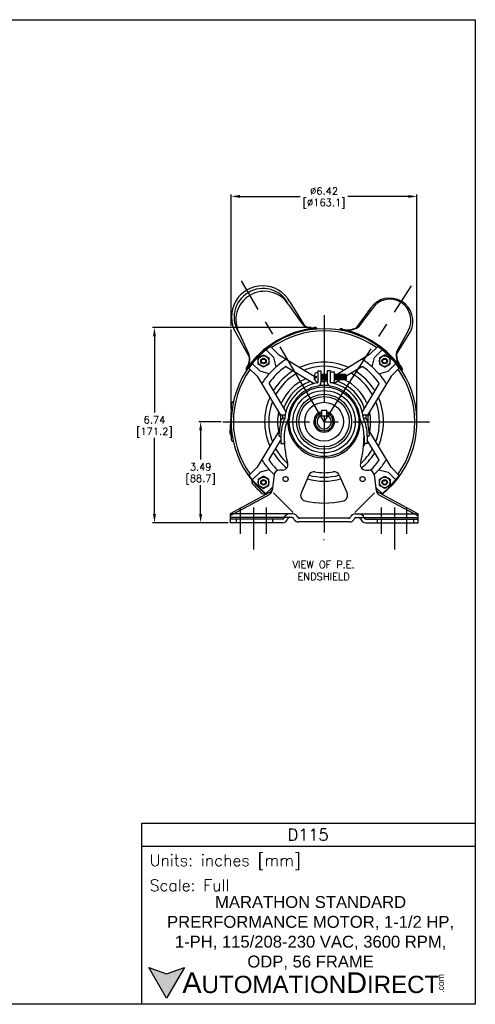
# Model space of a CAD drawing. Extents: x 886.9 to 941.4, y -8.5 to 25.5.
# Tile 7 of 7: x 925.7 to 941.4, y -8.5 to 25.5. Entities that reach past the tile are written whole.
import ezdxf

# ---------------------------------------------------------------- set-up
doc = ezdxf.new("R2010")
doc.units = 0
doc.header["$LTSCALE"] = 4
doc.header["$MEASUREMENT"] = 0
doc.linetypes.add('CENTER2', pattern=[1.125, 0.75, -0.125, 0.125, -0.125])
doc.layers.get('0').update_dxf_attribs({"linetype": 'CONTINUOUS'})
doc.layers.get('DEFPOINTS').update_dxf_attribs({"linetype": 'CONTINUOUS'})
for name, color, linetype in [('CENTER', 40, 'CENTER2'), ('DIMENSIONS', 140, 'CONTINUOUS'), ('DIMENSIONS @ 1', 140, 'CONTINUOUS'), ('TEXT', 140, 'CONTINUOUS')]:
    doc.layers.add(name, color=color, linetype=linetype)
doc.styles.add('\\M+2ABAC\\M+2A6A11', font='txt')
doc.styles.add('ROMANS', font='romans.shx')
doc.styles.get("Standard").update_dxf_attribs({"font": 'romans.shx'})
doc.dimstyles.get("Standard").update_dxf_attribs({"dimtxt": 0.25, "dimasz": 0.3, "dimexe": 0.0625, "dimexo": 0.0625, "dimgap": 0.0625, "dimtad": 0, "dimtih": 1, "dimtoh": 1, "dimzin": 0, "dimdsep": 46, "dimtxsty": 'Standard', "dimcen": 0, "dimadec": 0, "dimazin": 0, "dimtfac": 1, "dimtofl": 0, "dimtmove": 0, "dimatfit": 3, "dimfxl": 0, "dimtolj": 1, "dimtzin": 0, "dimarcsym": 0})

# ---------------------------------------------------------------- blocks, each defined once
blk = doc.blocks.new('*D130')
at = {"layer": 'DEFPOINTS', "color": 0}
for p in [(939.392, 19.363), (932.971, 11.584), (939.392, 11.584)]:
    blk.add_point(p, dxfattribs=at)
at = {"layer": 'DIMENSIONS', "color": 0, "lineweight": -2}
for p, q in [((932.971, 14.894), (932.971, 19.425)), ((939.392, 11.646), (939.392, 19.425)), ((933.271, 19.363), (935.357, 19.363)), ((939.092, 19.363), (937.006, 19.363)), ((932.971, 12.03), (932.971, 14.769)), ((932.971, 11.646), (932.971, 11.905))]:
    blk.add_line(p, q, dxfattribs=at)
at = {"layer": 'DIMENSIONS', "color": 0}
for points in [[(933.271, 19.413), (933.271, 19.313), (932.971, 19.363)], [(939.092, 19.413), (939.092, 19.313), (939.392, 19.363)]]:
    blk.add_solid(points, dxfattribs=at)
at = {"layer": 'DIMENSIONS', "color": 0, "char_height": 0.25, "attachment_point": 5}
for s, insert in [('\\A1;%%C6.42', (936.182, 19.55)), ('\\A1;[%%C163.1]', (936.182, 19.11))]:
    blk.add_mtext(s, dxfattribs=dict(at, insert=insert))
blk = doc.blocks.new('*D131')
at = {"layer": 'DEFPOINTS', "color": 0}
for p in [(931.914, 11.584), (932.682, 11.584), (932.931, 8.093)]:
    blk.add_point(p, dxfattribs=at)
at = {"layer": 'DIMENSIONS', "color": 0, "lineweight": -2}
for p, q in [((932.619, 11.584), (931.852, 11.584)), ((931.914, 11.284), (931.914, 10.279)), ((931.914, 8.393), (931.914, 9.398)), ((932.869, 8.093), (931.852, 8.093))]:
    blk.add_line(p, q, dxfattribs=at)
at = {"layer": 'DIMENSIONS', "color": 0}
for points in [[(931.864, 11.284), (931.964, 11.284), (931.914, 11.584)], [(931.864, 8.393), (931.964, 8.393), (931.914, 8.093)]]:
    blk.add_solid(points, dxfattribs=at)
at = {"layer": 'DIMENSIONS', "color": 0, "char_height": 0.25, "attachment_point": 5}
for s, insert in [('\\A1;3.49', (931.914, 10.026)), ('\\A1;[88.7]', (931.914, 9.585))]:
    blk.add_mtext(s, dxfattribs=dict(at, insert=insert))
blk = doc.blocks.new('*D132')
at = {"layer": 'DEFPOINTS', "color": 0}
for p in [(930.318, 14.832), (935.795, 14.832), (932.931, 8.093)]:
    blk.add_point(p, dxfattribs=at)
at = {"layer": 'DIMENSIONS', "color": 0, "lineweight": -2}
for p, q in [((935.733, 14.832), (930.255, 14.832)), ((930.318, 14.532), (930.318, 11.903)), ((930.318, 8.393), (930.318, 11.022)), ((932.869, 8.093), (930.255, 8.093))]:
    blk.add_line(p, q, dxfattribs=at)
at = {"layer": 'DIMENSIONS', "color": 0}
for points in [[(930.268, 14.532), (930.368, 14.532), (930.318, 14.832)], [(930.268, 8.393), (930.368, 8.393), (930.318, 8.093)]]:
    blk.add_solid(points, dxfattribs=at)
at = {"layer": 'DIMENSIONS', "color": 0, "char_height": 0.25, "attachment_point": 5}
for s, insert in [('\\A1;6.74', (930.318, 11.65)), ('\\A1;[171.2]', (930.318, 11.209))]:
    blk.add_mtext(s, dxfattribs=dict(at, insert=insert))

msp = doc.modelspace()

# ---------------------------------------------------------------- hatches: boundary and pattern name
at = {"layer": 'TEXT'}
msp.add_hatch(color=256, dxfattribs=at).paths.add_polyline_path([(931.3528, -7.2594), (930.739, -7.4828), (930.1251, -7.2594), (930.739, -8.3227)])

# ---------------------------------------------------------------- linework, layer by layer
for p, q in [((934.943, 15.6429), (935.3877, 15.0151)), ((934.9936, 15.7283), (935.4947, 14.9167)), ((937.7875, 15.5017), (937.2901, 14.8229)), ((937.8473, 15.4812), (937.3716, 14.8577)), ((933.1295, 14.6557), (933.5994, 13.8003)), ((933.2462, 14.6429), (933.5653, 13.9416)), ((935.8958, 14.8344), (935.9272, 14.7841)), ((936.7497, 14.7971), (936.714, 14.7498)), ((939.0835, 14.7228), (938.6885, 14.0021)), ((938.6899, 13.9136), (939.164, 14.6898)), ((934.1749, 14.0641), (934.4402, 13.7989)), ((934.6078, 13.9), (934.3276, 14.1802)), ((937.7555, 13.9), (938.0357, 14.1802)), ((937.9231, 13.7989), (938.1883, 14.0641)), ((933.9029, 13.7844), (934.0872, 13.8908)), ((933.9029, 13.5716), (933.9029, 13.7844)), ((934.0872, 13.8908), (934.2715, 13.7844)), ((934.2715, 13.7844), (934.2715, 13.5716)), ((934.5249, 13.4808), (934.4402, 13.7989)), ((934.6078, 13.9), (935.8331, 13.1595)), ((937.7555, 13.9), (936.6285, 13.2189)), ((937.8383, 13.4808), (937.9231, 13.7989)), ((938.276, 13.8908), (938.0917, 13.7844)), ((938.0917, 13.7844), (938.0917, 13.5716)), ((938.4603, 13.7844), (938.276, 13.8908)), ((938.4603, 13.5716), (938.4603, 13.7844)), ((933.477, 13.4096), (933.5057, 13.3577)), ((933.8652, 13.1574), (933.585, 13.4376)), ((933.9663, 13.325), (933.7011, 13.5903)), ((934.0872, 13.4652), (933.9029, 13.5716)), ((934.2845, 13.2403), (933.9663, 13.325)), ((934.2715, 13.5716), (934.0872, 13.4652)), ((934.2845, 13.2403), (934.5249, 13.4808)), ((934.8764, 13.4806), (935.8353, 12.9011)), ((935.9596, 13.3364), (935.9596, 13.2972)), ((935.9596, 13.3364), (936.0716, 13.3364)), ((935.9596, 13.2972), (935.9596, 12.9506)), ((936.0716, 13.3364), (936.0716, 12.9403)), ((936.2916, 13.3364), (936.2916, 12.9403)), ((936.4037, 13.3364), (936.2916, 13.3364)), ((936.4037, 13.3364), (936.4037, 13.3082)), ((936.4037, 12.9396), (936.4037, 13.3082)), ((936.4037, 13.3082), (936.5272, 13.3082)), ((936.5272, 13.3082), (936.5272, 12.9396)), ((937.4868, 13.4806), (936.9441, 13.1526)), ((937.8383, 13.4808), (938.0788, 13.2403)), ((938.0788, 13.2403), (938.3969, 13.325)), ((938.0917, 13.5716), (938.276, 13.4652)), ((938.276, 13.4652), (938.4603, 13.5716)), ((938.6622, 13.5903), (938.3969, 13.325)), ((938.4981, 13.1574), (938.7783, 13.4376)), ((938.8863, 13.4096), (938.8575, 13.3577)), ((933.8652, 13.1574), (934.6773, 11.8136)), ((935.8317, 13.1514), (935.9056, 13.1514)), ((935.8317, 13.0964), (935.9056, 13.0964)), ((935.8465, 13.1514), (935.9056, 13.1157)), ((935.9056, 13.1514), (935.9056, 13.0964)), ((935.9596, 12.9506), (935.9596, 12.9403)), ((936.2916, 13.2189), (936.0716, 13.2189)), ((936.2916, 13.0288), (936.0716, 13.0288)), ((936.0716, 13.0153), (936.1816, 12.9488)), ((936.0851, 13.2189), (936.0851, 13.0288)), ((936.1164, 13.1939), (936.1164, 13.0539)), ((936.1476, 13.2189), (936.1476, 13.0288)), ((936.1789, 13.1939), (936.1789, 13.0539)), ((936.2916, 13.0153), (936.1816, 12.9488)), ((936.2101, 13.2189), (936.2101, 13.0288)), ((936.2414, 13.1939), (936.2414, 13.0539)), ((936.2726, 13.2189), (936.2726, 13.0288)), ((936.4037, 12.9396), (936.5272, 12.9396)), ((936.929, 13.2189), (936.5272, 13.2189)), ((936.929, 13.0288), (936.5272, 13.0288)), ((936.7394, 13.0288), (936.528, 12.9011)), ((936.5539, 13.1939), (936.5539, 13.0539)), ((936.5852, 13.2189), (936.5852, 13.0288)), ((936.6165, 13.1939), (936.6165, 13.0539)), ((936.6477, 13.2189), (936.6477, 13.0288)), ((936.679, 13.1939), (936.679, 13.0539)), ((936.7102, 13.2189), (936.7102, 13.0288)), ((936.7415, 13.1939), (936.7415, 13.0539)), ((936.7727, 13.2189), (936.7727, 13.0288)), ((936.804, 13.1939), (936.804, 13.0539)), ((936.8353, 13.2189), (936.8353, 13.0288)), ((936.8665, 13.1939), (936.8665, 13.0539)), ((936.8978, 13.2189), (936.8978, 13.0288)), ((936.929, 13.2189), (936.929, 13.0288)), ((936.929, 13.2189), (936.9441, 13.1939)), ((936.9441, 13.0539), (936.929, 13.0288)), ((936.9441, 13.1939), (936.9441, 13.0539)), ((938.4981, 13.1574), (937.6859, 11.8136)), ((934.2846, 12.8888), (934.8641, 11.93)), ((938.0786, 12.8888), (937.4991, 11.93)), ((932.971, 11.9674), (932.926, 11.1998)), ((932.971, 12.1937), (932.971, 10.9735)), ((936.0876, 11.9661), (936.0876, 11.7781)), ((936.2756, 11.9661), (936.0876, 11.9661)), ((936.2756, 11.7781), (936.2756, 11.9661)), ((934.8389, 11.8136), (934.6111, 11.8136)), ((934.6778, 11.5932), (934.6199, 11.1225)), ((934.669, 11.7936), (934.669, 11.5218)), ((934.7386, 11.7836), (934.7386, 11.6835)), ((934.7969, 11.6986), (934.822, 11.6986)), ((936.0726, 11.8765), (936.0876, 11.8615)), ((936.2756, 11.7781), (936.0876, 11.7781)), ((936.2906, 11.8765), (936.2756, 11.8615)), ((937.7521, 11.8136), (937.5243, 11.8136)), ((937.5664, 11.6986), (937.5412, 11.6986)), ((937.6246, 11.7836), (937.6246, 11.6835)), ((937.6855, 11.5932), (937.7434, 11.1225)), ((937.6943, 11.7936), (937.6943, 11.5218)), ((934.6409, 11.2932), (933.8652, 10.0097)), ((934.6483, 11.3535), (934.6111, 11.3535)), ((937.7521, 11.3535), (937.715, 11.3535)), ((938.4981, 10.0097), (937.7224, 11.2932)), ((932.926, 11.1998), (932.971, 11.0735)), ((934.2846, 10.2784), (934.6893, 10.948)), ((934.6631, 11.0778), (934.6893, 11.0801)), ((934.6893, 11.0835), (934.6893, 10.8334)), ((934.8014, 11.0835), (934.8014, 10.8334)), ((937.5619, 11.0835), (937.5619, 10.8334)), ((937.6739, 11.0835), (937.6739, 10.8334)), ((937.7002, 11.0778), (937.6739, 11.0801)), ((938.0786, 10.2784), (937.6739, 10.948)), ((934.6893, 10.8334), (934.8014, 10.8334)), ((937.6739, 10.8334), (937.5619, 10.8334)), ((933.8652, 10.0097), (933.585, 9.7295)), ((934.2845, 9.9269), (933.9663, 9.8421)), ((934.2845, 9.9269), (934.4521, 9.7592)), ((934.7414, 9.9133), (934.6392, 9.9133)), ((937.6219, 9.9133), (937.7241, 9.9133)), ((938.0788, 9.9269), (937.9111, 9.7592)), ((938.0788, 9.9269), (938.3969, 9.8421)), ((938.4981, 10.0097), (938.7783, 9.7295)), ((933.6865, 9.5305), (933.7011, 9.5451)), ((933.7011, 9.5769), (933.9663, 9.8421)), ((934.0872, 9.702), (933.9029, 9.5956)), ((933.9029, 9.5956), (933.9029, 9.3828)), ((934.2715, 9.5956), (934.0872, 9.702)), ((934.2715, 9.3828), (934.2715, 9.5956)), ((934.4506, 9.7464), (934.3843, 9.2073)), ((935.6586, 9.7406), (935.3861, 9.1139)), ((936.7047, 9.7406), (936.9772, 9.1139)), ((937.9127, 9.7464), (937.979, 9.2073)), ((938.0917, 9.5956), (938.276, 9.702)), ((938.0917, 9.3828), (938.0917, 9.5956)), ((938.276, 9.702), (938.4603, 9.5956)), ((938.3969, 9.8421), (938.6622, 9.5769)), ((938.4603, 9.5956), (938.4603, 9.3828)), ((933.6797, 9.4985), (933.6953, 9.4576)), ((933.9029, 9.3828), (934.0872, 9.2764)), ((934.0872, 9.2764), (934.2715, 9.3828)), ((934.399, 9.3271), (934.1749, 9.103)), ((938.1883, 9.103), (937.9643, 9.3271)), ((938.276, 9.2764), (938.0917, 9.3828)), ((938.4603, 9.3828), (938.276, 9.2764)), ((934.2951, 9.1365), (932.931, 8.398)), ((934.2861, 9.0634), (932.931, 8.3297)), ((934.0966, 9.0816), (934.0556, 9.0972)), ((934.1285, 9.0884), (934.1432, 9.1031)), ((934.4336, 9.1308), (935.1155, 8.4489)), ((937.9297, 9.1308), (937.2478, 8.4489)), ((938.0681, 9.1365), (939.4322, 8.398)), ((938.0771, 9.0634), (939.4322, 8.3297)), ((932.931, 8.398), (932.931, 8.0929)), ((935.1039, 8.398), (932.931, 8.398)), ((935.0814, 8.2729), (932.931, 8.2729)), ((934.7414, 8.2179), (932.931, 8.2179)), ((933.1452, 8.2179), (933.1452, 8.0929)), ((934.3954, 8.2179), (934.3954, 8.0929)), ((937.0368, 8.2479), (935.3265, 8.2479)), ((937.2593, 8.398), (939.4322, 8.398)), ((937.2818, 8.2729), (939.4322, 8.2729)), ((937.6219, 8.2179), (939.4322, 8.2179)), ((938.0213, 8.2179), (938.0213, 8.0929)), ((939.2716, 8.2179), (939.2716, 8.0929)), ((939.4322, 8.0929), (939.4322, 8.398)), ((934.7414, 8.0929), (932.931, 8.0929)), ((937.0593, 8.1229), (935.3039, 8.1229)), ((937.6219, 8.0929), (939.4322, 8.0929))]:
    msp.add_line(p, q)
for centre, radius in [((934.0872, 13.678), 0.1843), ((934.0872, 13.678), 0.095), ((934.0872, 13.678), 0.07), ((938.276, 13.678), 0.1843), ((938.276, 13.678), 0.095), ((938.276, 13.678), 0.07), ((936.1816, 11.5836), 1.2027), ((936.1816, 11.5836), 1.0777), ((936.1816, 11.5836), 0.9502), ((936.1816, 11.5836), 0.8687), ((936.1816, 11.5836), 0.6714), ((934.0872, 9.4892), 0.1843), ((934.0872, 9.4892), 0.095), ((934.0872, 9.4892), 0.07), ((934.8514, 9.6032), 0.0878), ((937.5119, 9.6032), 0.0878), ((938.276, 9.4892), 0.1843), ((938.276, 9.4892), 0.095), ((938.276, 9.4892), 0.07)]:
    msp.add_circle(centre, radius)
for centre, radius, start, end in [((934.0559, 15.2018), 1.0754, 29.31489, 210.51854), ((934.0417, 15.1975), 0.9697, 119.93179, 214.88191), ((934.0715, 15.2129), 0.9718, 26.26059, 121.96639), ((934.1219, 15.106), 0.981, 33.18216, 121.25206), ((934.1101, 15.102), 0.9783, 120.54209, 207.98728), ((938.4501, 15.0522), 0.8007, 333.08996, 145.84425), ((938.4574, 15.0889), 0.7253, 329.67864, 147.25557), ((935.7788, 15.3283), 0.5001, 215.14519, 274.23315), ((935.7966, 15.3029), 0.5001, 215.14519, 274.20196), ((936.1816, 11.5836), 3.2106, 308.58236, 231.41764), ((936.1816, 11.5836), 3.1356, 54.64034, 125.35966), ((936.1115, 11.818), 2.9991, 93.8367, 121.61822), ((936.1111, 11.8177), 2.9736, 91.92634, 121.61809), ((936.0391, 11.8117), 3.0261, 92.71361, 94.23314), ((936.2623, 11.8144), 2.9736, 55.8819, 85.57366), ((936.2619, 11.8147), 2.9991, 55.88178, 80.94188), ((936.3435, 11.7984), 3.0261, 80.76686, 82.28639), ((936.9887, 15.4049), 0.6678, 254.42294, 304.98001), ((937.0086, 15.4284), 0.6678, 254.39913, 304.98626), ((936.0111, 11.7588), 2.9736, 119.38363, 149.07366), ((936.0106, 11.7586), 2.9991, 119.38174, 147.16316), ((936.3601, 11.7509), 2.9991, 33.05822, 58.11828), ((933.1018, 13.7514), 0.5001, 326.76699, 25.85408), ((933.1153, 13.7235), 0.5001, 326.79748, 25.85408), ((936.1816, 11.5836), 3.1906, 125.52739, 144.47268), ((936.3597, 11.7512), 2.9736, 28.42629, 58.11817), ((936.1816, 11.5836), 3.1906, 35.52735, 54.47262), ((939.3437, 13.8751), 0.6674, 169.03214, 219.60614), ((939.3571, 13.9029), 0.6673, 169.02661, 219.62928), ((936.1816, 11.5836), 2.5205, 121.23409, 131.10928), ((936.1816, 11.5836), 2.0554, 66.22516, 113.77486), ((936.1816, 11.5836), 2.5205, 48.89074, 58.76593), ((936.1816, 11.5836), 3.1356, 144.64047, 215.35968), ((936.0512, 11.8189), 3.0261, 146.76682, 148.28646), ((936.1816, 11.5836), 2.3204, 125.2137, 144.78646), ((936.1816, 11.5836), 2.0554, 122.72344, 147.2766), ((934.8609, 13.4549), 0.03, 58.85776, 125.2142), ((935.0543, 13.338), 0.03, 302.72123, 58.85612), ((935.3409, 13.492), 0.03, 238.85776, 293.76977), ((935.5559, 13.3621), 0.03, 109.38198, 238.85612), ((936.1816, 11.5836), 1.9154, 70.61655, 109.38348), ((936.01, 13.1239), 0.1805, 106.23361, 171.23385), ((936.8074, 13.3621), 0.03, 301.14224, 70.61802), ((937.0223, 13.492), 0.03, 246.23023, 301.14388), ((937.309, 13.338), 0.03, 121.14388, 237.26684), ((936.1816, 11.5836), 2.0554, 32.72318, 57.27643), ((937.5024, 13.4549), 0.03, 54.78736, 121.14224), ((936.1816, 11.5836), 2.3204, 35.21354, 54.78627), ((936.1816, 11.5836), 3.1356, 324.64027, 35.35959), ((936.312, 11.8189), 3.0261, 31.71352, 33.23317), ((936.1816, 11.5836), 2.5205, 138.8908, 148.76612), ((934.3103, 12.9043), 0.03, 144.78424, 211.1511), ((936.1816, 11.5836), 1.9154, 119.70103, 150.29907), ((936.1816, 11.5836), 1.6103, 114.80427, 155.19596), ((936.1816, 11.5836), 1.4703, 109.23551, 160.76465), ((936.1816, 11.5836), 1.3623, 99.91078, 174.9027), ((935.2475, 13.2212), 0.03, 58.84625, 119.6994), ((935.4935, 13.0726), 0.03, 294.80516, 58.85612), ((935.7071, 12.9434), 0.03, 58.85776, 109.23147), ((936.01, 13.1239), 0.1805, 188.76615, 253.76639), ((935.9446, 12.9403), 0.015, 279.90932, 0), ((935.9446, 12.9403), 0.127, 279.91014, 0), ((936.4187, 12.9403), 0.127, 180, 260.08986), ((936.4187, 12.9403), 0.015, 180, 260.09444), ((936.1816, 11.5836), 1.3623, 5.0973, 80.08926), ((936.6561, 12.9434), 0.03, 70.76853, 121.14388), ((936.1816, 11.5836), 1.4703, 19.23535, 70.76453), ((936.1816, 11.5836), 1.6103, 24.80406, 63.83325), ((937.1158, 13.2212), 0.03, 60.3006, 121.15212), ((936.1816, 11.5836), 1.9154, 29.70093, 60.29897), ((938.0529, 12.9043), 0.03, 328.84693, 35.21686), ((936.1816, 11.5836), 2.5205, 31.23389, 41.1092), ((934.4272, 12.7109), 0.03, 211.15208, 327.27292), ((936.1816, 11.5836), 1.2502, 99.91078, 175.78381), ((936.1816, 11.5836), 1.2527, 81.18325, 98.81679), ((936.1816, 11.5836), 1.2502, 4.21573, 80.08926), ((937.9361, 12.7109), 0.03, 212.72708, 328.84792), ((933.041, 12.1937), 0.07, 95.4744, 180), ((933.0315, 12.2933), 0.03, 275.87594, 295.52978), ((936.1816, 11.5836), 2.0554, 156.22543, 203.77483), ((934.2732, 12.4243), 0.03, 336.21513, 31.13475), ((934.544, 12.5177), 0.03, 150.2897, 211.15208), ((934.6926, 12.2717), 0.03, 211.15208, 335.18858), ((937.6706, 12.2717), 0.03, 204.81062, 328.84792), ((937.8193, 12.5177), 0.03, 328.8489, 29.70935), ((938.0901, 12.4243), 0.03, 148.86426, 203.78487), ((936.1816, 11.5836), 2.0554, 336.22515, 23.77458), ((936.1816, 11.5836), 1.9154, 160.61675, 199.38354), ((934.4031, 12.2093), 0.03, 31.15208, 160.61081), ((936.1816, 11.5836), 1.6103, 168.08613, 191.91422), ((934.5766, 11.9222), 0.03, 348.09226, 31.15208), ((934.8218, 12.0581), 0.03, 160.75276, 211.13672), ((936.1816, 11.5836), 0.3576, 105.24486, 74.75514), ((937.5415, 12.0581), 0.03, 328.86328, 19.24724), ((937.7866, 11.9222), 0.03, 148.84792, 191.90813), ((936.1816, 11.5836), 1.6103, 6.23978, 11.91387), ((937.9601, 12.2093), 0.03, 19.38919, 148.84792), ((936.1816, 11.5836), 1.9154, 340.61646, 19.38326), ((934.6111, 11.8336), 0.02, 170.9672, 270), ((934.649, 11.7936), 0.02, 0, 90), ((934.7969, 11.5786), 0.12, 90, 172.98289), ((936.1816, 11.0835), 1.4923, 155.40335, 180.00038), ((934.7686, 11.7836), 0.03, 90, 180), ((936.1816, 11.0835), 1.3803, 154.6014, 180.00042), ((936.1816, 11.5836), 1.2527, 176.07933, 3.92067), ((936.1816, 11.5836), 0.3126, 107.50606, 72.49394), ((936.1816, 11.5836), 0.245, 112.5623, 67.4377), ((936.1816, 11.0835), 1.3803, 0, 25.39823), ((936.1816, 11.0835), 1.4923, 0, 24.59667), ((937.5664, 11.5786), 0.12, 7.01711, 90), ((937.5946, 11.7836), 0.03, 0, 90), ((937.7143, 11.7936), 0.02, 90, 180), ((937.7521, 11.8336), 0.02, 270, 9.0328), ((936.1816, 11.5836), 1.6103, 353.75952, 6.23978), ((934.6111, 11.3335), 0.02, 90, 189.06199), ((934.5766, 11.2449), 0.03, 328.84792, 11.90774), ((937.7521, 11.3335), 0.02, 350.93846, 90), ((937.7866, 11.2449), 0.03, 168.09226, 211.15208), ((936.1816, 11.5836), 1.6103, 348.08578, 353.75952), ((933.041, 10.9735), 0.07, 180, 264.5256), ((933.0315, 10.8739), 0.03, 62.77055, 84.5269), ((934.4031, 10.9578), 0.03, 199.37117, 328.86525), ((934.6596, 11.1176), 0.04, 172.99242, 274.9994), ((934.6926, 10.8954), 0.03, 96.30539, 148.84792), ((938.5521, 11.0899), 3.7507, 180, 193.90999), ((933.8112, 11.0899), 3.7507, 346.08986, 0), ((937.6706, 10.8954), 0.03, 31.15307, 83.69461), ((937.7037, 11.1176), 0.04, 264.99918, 7.00775), ((937.9601, 10.9578), 0.03, 211.13574, 340.62883), ((934.2732, 10.7429), 0.03, 328.86525, 23.78333), ((934.544, 10.6494), 0.03, 148.86426, 209.71125), ((936.1816, 11.5836), 1.9154, 209.70118, 229.14749), ((936.1816, 11.5836), 1.9154, 310.85249, 330.29881), ((936.1816, 11.5836), 1.6103, 327.7909, 332.23518), ((937.8193, 10.6494), 0.03, 330.2897, 31.13475), ((938.0901, 10.7429), 0.03, 156.2159, 211.13574), ((936.1816, 11.5836), 2.5205, 211.23407, 221.10937), ((934.3103, 10.2629), 0.03, 148.84792, 215.21466), ((936.1816, 11.5836), 2.3204, 215.21374, 226.37122), ((934.4272, 10.4562), 0.03, 32.71101, 148.86426), ((936.1816, 11.5836), 2.0554, 212.72364, 231.06426), ((936.1816, 11.5836), 2.0554, 308.93572, 327.27636), ((936.1816, 11.5836), 2.3204, 313.62876, 324.78626), ((937.9361, 10.4562), 0.03, 31.13574, 147.28796), ((938.0529, 10.2629), 0.03, 324.78424, 31.15307), ((936.1816, 11.5836), 2.5205, 318.89063, 328.76592), ((934.6392, 9.7232), 0.19, 90, 172.98637), ((934.7414, 10.1033), 0.19, 270, 26.54738), ((937.6219, 10.1033), 0.19, 153.45518, 270), ((937.7241, 9.7232), 0.19, 7.01359, 90), ((936.1816, 11.5836), 3.1906, 215.52747, 231.57011), ((933.7077, 9.5092), 0.03, 135.00405, 200.87434), ((934.8609, 9.7123), 0.03, 227.1099, 302.90298), ((936.1816, 11.5836), 2.0554, 253.63374, 286.36626), ((935.8329, 9.6648), 0.19, 79.64525, 156.50059), ((936.1816, 11.5836), 1.9154, 254.15825, 285.84175), ((936.1816, 11.5736), 1.7503, 259.64571, 280.35426), ((936.5304, 9.6648), 0.19, 23.49929, 100.35445), ((937.5024, 9.7123), 0.03, 237.09542, 312.8887), ((936.1816, 11.5836), 3.1906, 308.42989, 324.4725), ((933.7233, 9.4683), 0.03, 200.85718, 220.70074), ((936.1816, 11.5836), 3.2731, 220.71077, 229.28932), ((934.1956, 9.2305), 0.19, 298.42965, 352.98641), ((934.2046, 9.3036), 0.19, 298.43108, 352.9894), ((938.1586, 9.3036), 0.19, 187.0106, 241.56892), ((938.1676, 9.2305), 0.19, 187.01359, 241.57035), ((934.0663, 9.1253), 0.03, 229.28912, 249.12786), ((934.1073, 9.1096), 0.03, 249.12786, 315.00405), ((935.5604, 9.0381), 0.19, 156.50071, 256.23232), ((936.1816, 11.5736), 2.8005, 256.23236, 283.76762), ((936.8029, 9.0381), 0.19, 283.76768, 23.49929), ((934.7414, 8.2779), 0.06, 270, 344.6226), ((934.7414, 8.2779), 0.185, 270, 344.61539), ((934.9776, 8.2129), 0.185, 90, 164.61241), ((934.9776, 8.2129), 0.06, 90, 164.61339), ((935.0814, 8.2129), 0.06, 22.02413, 90), ((935.1039, 8.2179), 0.18, 22.02437, 90), ((935.3039, 8.3029), 0.18, 202.02425, 270), ((935.3265, 8.3079), 0.06, 202.02413, 270), ((937.0368, 8.3079), 0.06, 270, 337.97587), ((937.0593, 8.3029), 0.18, 270, 337.97563), ((937.2593, 8.2179), 0.18, 90, 157.97575), ((937.2818, 8.2129), 0.06, 90, 157.97551), ((937.3856, 8.2129), 0.185, 15.38767, 90), ((937.3856, 8.2129), 0.06, 15.38686, 90), ((937.6219, 8.2779), 0.185, 195.38461, 270), ((937.6219, 8.2779), 0.06, 195.37715, 270)]:
    msp.add_arc(centre, radius, start, end)
at = {"layer": 'CENTER'}
for p, q in [((936.1816, 11.5836), (933.3227, 16.4502)), ((936.1816, 11.5836), (939.2042, 16.2778)), ((936.1816, 15.2585), (936.1816, 7.675)), ((932.6819, 11.5836), (939.8284, 11.5836)), ((933.291, 7.7155), (933.291, 8.6208)), ((933.7385, 8.6208), (933.744, 7.1764)), ((934.186, 7.7155), (934.186, 8.6208)), ((938.1672, 7.7155), (938.1672, 8.6208)), ((938.6147, 8.6208), (938.6202, 7.1764)), ((939.0443, 7.7155), (939.0443, 8.6208))]:
    msp.add_line(p, q, dxfattribs=at)
at = {"layer": 'DEFPOINTS'}
msp.add_lwpolyline([(941.4093, -8.5339), (886.8951, -8.5339), (886.8951, 25.4661), (941.4093, 25.4661)], close=True, dxfattribs=at)
at = {"layer": 'DIMENSIONS'}
msp.add_line((936.1638, 7.5183), (936.1816, 7.5183), dxfattribs=at)
at = {"layer": 'TEXT'}
msp.add_line((929.8787, -3.0773), (941.4093, -3.0773), dxfattribs=at)
for points in [[(929.8787, -8.5339), (929.8787, -2.2825), (941.4093, -2.2825), (941.4093, -8.5339)], [(931.3528, -7.2594), (930.739, -8.3227), (930.1251, -7.2594), (930.739, -7.4828)]]:
    msp.add_lwpolyline(points, close=True, dxfattribs=at)

# ---------------------------------------------------------------- texts
at = {"layer": 'DIMENSIONS', "insert": (934.9738, 6.777), "char_height": 0.25, "attachment_point": 1, "style": 'ROMANS'}
msp.add_mtext_dynamic_manual_height_columns('{\\W0.628466; }VIEW OF P.E.\\P{\\W1.67608; }ENDSHIELD', width=2.766614, gutter_width=1.25, heights=[0], dxfattribs=at)
at = {"layer": 'TEXT'}
for s, insert, char_height, width, attachment_point, style in [('D115', (935.6261, -2.6744), 0.41105, 7.737361, 5, 'ROMANS'), (' Units: inches [mm]', (929.8787, -3.6297), 0.397407, 11.530658, 4, 'ROMANS'), (' Scale: Full', (929.8787, -4.4245), 0.397407, 11.530658, 4, 'ROMANS'), ('{\\fArial|b0|i0|c0|p34;     \\H1.2x;A\\H0.8333x;UTOMATION\\H1.2x;D\\H0.8333x;IRECT}', (930.1251, -7.791), 0.596111, 10.097921, 4, '\\M+2ABAC\\M+2A6A11')]:
    msp.add_mtext(s, dxfattribs=dict(at, insert=insert, char_height=char_height, width=width, attachment_point=attachment_point, style=style))
at = {"layer": 'TEXT', "insert": (935.7152, -6.0677), "char_height": 0.4110501, "width": 10.970651, "attachment_point": 5}
msp.add_mtext('\\A1;{\\fArial|b0|i0|c0|p34;MARATHON STANDARD PRERFORMANCE MOTOR, 1-1/2 HP, 1-PH, 115/208-230 VAC, 3600 RPM, \\PODP, 56 FRAME}', dxfattribs=at)
at = {"layer": 'TEXT', "insert": (940.109, -8.1405), "char_height": 0.2146, "width": 0.635932, "attachment_point": 1, "rotation": 90, "style": '\\M+2ABAC\\M+2A6A11'}
msp.add_mtext('{\\fArial|b0|i0|c0|p34;.com}', dxfattribs=at)

# ---------------------------------------------------------------- dimensions: what is measured, and where the dimension line sits
at = {"layer": 'DIMENSIONS @ 1'}
dim = msp.add_linear_dim(base=(939.3922, 19.3626), p1=(932.971, 11.5836), p2=(939.3922, 11.5836), text='%%C<>', dimstyle='Standard', override={"dimscale": 1, "dimtxt": 0.25, "dimpost": '\\X', "dimtix": 0, "dimtofl": 0, "dimtmove": 0, "dimatfit": 3}, dxfattribs=at)
dim.commit()
dim.dimension.update_dxf_attribs({"geometry": '*D130', "text_midpoint": (936.1816, 19.3626)})
for base, p2, picture, middle in [((930.3179, 14.8316), (935.7954, 14.8316), '*D132', (930.3179, 11.4622)), ((931.9142, 11.5836), (932.6819, 11.5836), '*D131', (931.9142, 9.8382))]:
    dim = msp.add_linear_dim(base=base, p1=(932.931, 8.0929), p2=p2, angle=90, dimstyle='Standard', override={"dimscale": 1, "dimtxt": 0.25, "dimpost": '\\X', "dimtix": 0, "dimtofl": 0, "dimtmove": 0, "dimatfit": 3}, dxfattribs=at)
    dim.commit()
    dim.dimension.update_dxf_attribs({"geometry": picture, "text_midpoint": middle})

doc.saveas('drawing.dxf')
